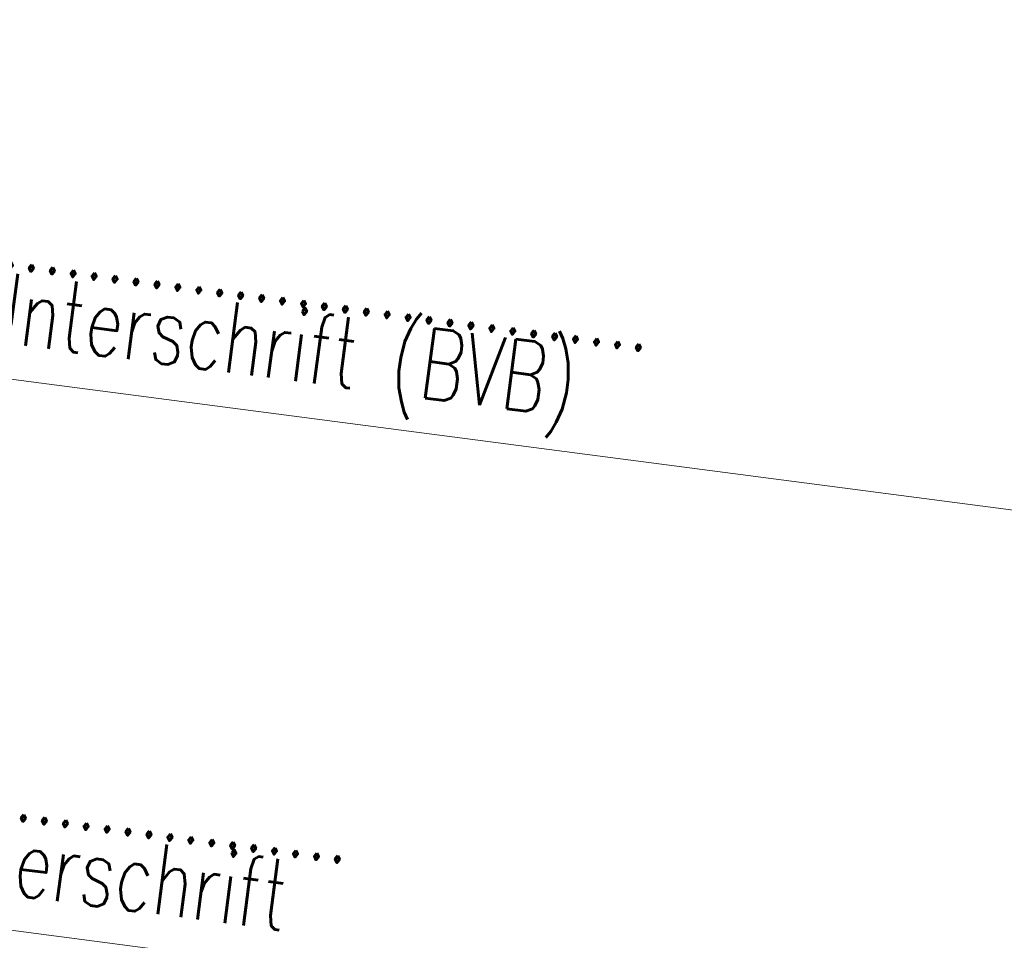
# Model space of a CAD drawing. Header units: metres. Extents: x -11 to 3521450, y 0 to 5943726.
# Tile 67 of 97: x 3520851.81 to 3520853.17, y 5943340.99 to 5943342.25. Entities that reach past the tile are written whole.
import ezdxf

# ---------------------------------------------------------------- set-up
doc = ezdxf.new("R2010")
doc.units = ezdxf.units.M
doc.layers.add('Stempel', color=7, linetype='Continuous')
doc.styles.add('SIMPLEX8', font='simplexd.shx', dxfattribs={"width": 0.8})

# ---------------------------------------------------------------- blocks, each defined once
blk = doc.blocks.new('Planstempel')
at = {"layer": 'Stempel', "color": 7, "lineweight": 18}
for p, q in [((-4.75, 7.6), (-0.25, 7.6)), ((-9.25, 6.85), (-0.25, 6.85))]:
    blk.add_line(p, q, dxfattribs=at)
at = {"layer": 'Stempel', "color": 7, "lineweight": 18, "style": 'SIMPLEX8', "width": 0.7}
for s, p in [('................................................................................................', (-4.6549, 7.7501)), ('Ort, Datum, Name in Druckbuchstaben, Unterschrift (BVB)', (-4.6549, 7.6478)), ('Ort, Datum, Name in Druckbuchstaben, Unterschrift', (-4.6549, 6.8978)), ('.....................................................................................', (-4.6549, 7.0001))]:
    blk.add_text(s, height=0.096626, dxfattribs=at).set_placement(p)

msp = doc.modelspace()

# ---------------------------------------------------------------- block references
at = {"linetype": 'Continuous', "lineweight": 18, "extrusion": (4.31589e-07, -5.63916e-08, 1), "rotation": 352.5558816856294}
msp.add_blockref('Planstempel', (3520853.5299, 5943333.8671, 1.1843), dxfattribs=at)

doc.saveas('drawing.dxf')
